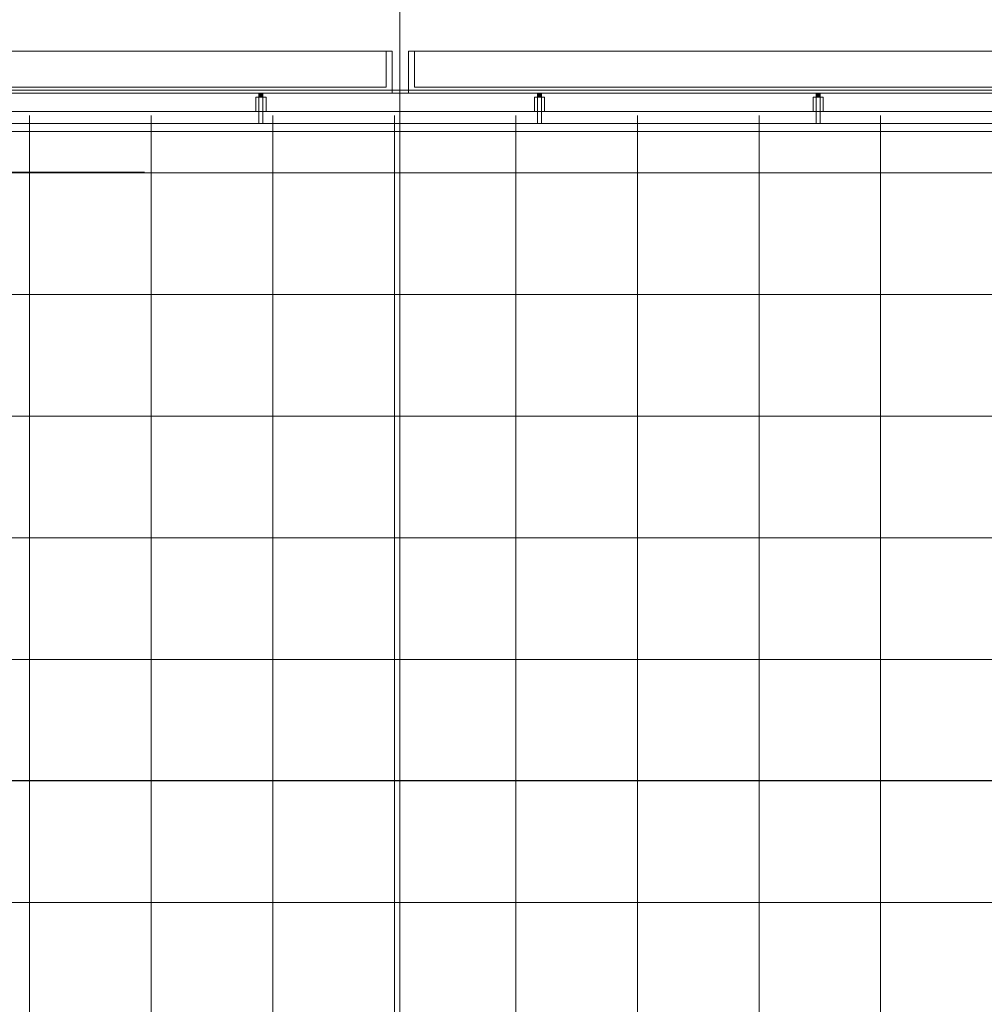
# Model space of a CAD drawing. Extents: x -620 to 300, y 62 to 1112.
# Tile 25 of 88: x -164 to -68, y 363 to 460. Entities that reach past the tile are written whole.
import ezdxf
from ezdxf.lldxf.tags import DXFTag

# ---------------------------------------------------------------- set-up
doc = ezdxf.new("R2010")
doc.units = 0
doc.layers.get('0').update_dxf_attribs({"lineweight": 13})
for name, color, linetype, lineweight, true_color in [('30 -33 Aussenwände- 7 Fassade_ Elemente', 7, 'Continuous', 9, 0x00aacc), ('30 -34 Innenwände- 6 Elemente', 7, 'Continuous', 9, 0xff6633), ('30 -36 Dächer- 3 Dachbeläge', 7, 'Continuous', 15, 0x9999ff), ('30 -36 Dächer- 4 Dachbekleidungen', 7, 'Continuous', 9, 0xccccff), ('70 -76 Bemaßung- 2 Allgemein', 9, 'Continuous', 5, 0x808080)]:
    doc.layers.add(name, color=color, linetype=linetype, lineweight=lineweight, true_color=true_color)
doc.layers.add('60- 61 allgemeine Ausstattung- 4 Terrassen', color=7, linetype='Continuous', lineweight=9)
doc.layers.add('70 -71 Achsen- 1 Gebäudeachsen', color=7, linetype='STRICHPUNKT2-A06G9RP48I', lineweight=18)
tags = doc.linetypes.add('STRICHPUNKT2-A06G9RP48I', pattern=[12.7, 6.35, -3.175, 0, -3.175]).pattern_tags.tags
tags[10:11] = [DXFTag(74, 4), DXFTag(75, 0), DXFTag(340, '0'), DXFTag(46, 0.0), DXFTag(50, 0.0), DXFTag(44, 0.0), DXFTag(45, 0.0)]
tags[8:9] = [DXFTag(74, 4), DXFTag(75, 0), DXFTag(340, '0'), DXFTag(46, 0.0), DXFTag(50, 0.0), DXFTag(44, 0.0), DXFTag(45, 0.0)]
tags[6:7] = [DXFTag(74, 4), DXFTag(75, 0), DXFTag(340, '0'), DXFTag(46, 0.0), DXFTag(50, 0.0), DXFTag(44, 0.0), DXFTag(45, 0.0)]
tags[4:5] = [DXFTag(74, 4), DXFTag(75, 0), DXFTag(340, '0'), DXFTag(46, 0.0), DXFTag(50, 0.0), DXFTag(44, 0.0), DXFTag(45, 0.0)]

# ---------------------------------------------------------------- blocks, each defined once
blk = doc.blocks.new('Referenz-A06G9RP68I')
at = {"layer": '30 -33 Aussenwände- 7 Fassade_ Elemente', "color": 0, "linetype": 'Continuous', "lineweight": -2, "ltscale": 0.13}
for p, q in [((-290.347, 456.574), (-126.947, 456.574)), ((-289.747, 456.574), (-127.547, 456.574)), ((-127.547, 456.574), (-127.547, 453.034)), ((-126.947, 456.574), (-126.947, 452.434)), ((-125.347, 456.574), (26.913, 456.574)), ((-125.347, 452.434), (-125.347, 456.574)), ((-124.747, 456.574), (26.913, 456.574)), ((-124.747, 453.034), (-124.747, 456.574)), ((-127.547, 453.034), (-289.747, 453.034)), ((26.913, 453.034), (-124.747, 453.034)), ((-126.947, 452.434), (-290.347, 452.434)), ((26.913, 452.434), (-125.347, 452.434))]:
    blk.add_line(p, q, dxfattribs=at)
at = {"layer": '30 -34 Innenwände- 6 Elemente', "color": 0, "linetype": 'Continuous', "lineweight": -2, "ltscale": 0.13}
for p, q in [((26.913, 452.434), (-344.247, 452.434)), ((-346.047, 450.634), (26.913, 450.634)), ((26.913, 449.434), (-347.247, 449.434)), ((-348.047, 448.634), (26.913, 448.634))]:
    blk.add_line(p, q, dxfattribs=at)
at = {"layer": '30 -36 Dächer- 3 Dachbeläge', "color": 0, "linetype": 'Continuous', "lineweight": -2, "ltscale": 0.13}
for p, q in [((-347.247, 452.734), (26.913, 452.734)), ((26.913, 449.434), (-347.247, 449.434))]:
    blk.add_line(p, q, dxfattribs=at)
at = {"layer": '30 -36 Dächer- 3 Dachbeläge', "color": 0, "lineweight": -2}
for p, q in [((-140.097, 452.034), (-140.097, 452.434)), ((-139.697, 452.034), (-140.097, 452.034)), ((-139.697, 452.434), (-139.697, 452.034)), ((-112.597, 452.034), (-112.597, 452.434)), ((-112.197, 452.034), (-112.597, 452.034)), ((-112.197, 452.434), (-112.197, 452.034)), ((-85.097, 452.034), (-85.097, 452.434)), ((-84.697, 452.034), (-85.097, 452.034)), ((-84.697, 452.434), (-84.697, 452.034))]:
    blk.add_line(p, q, dxfattribs=at)
for points in [[(-140.097, 452.034), (-140.097, 452.434), (-139.697, 452.034)], [(-139.697, 452.034), (-140.097, 452.434), (-139.697, 452.434)], [(-112.597, 452.034), (-112.597, 452.434), (-112.197, 452.034)], [(-112.197, 452.034), (-112.597, 452.434), (-112.197, 452.434)], [(-85.097, 452.034), (-85.097, 452.434), (-84.697, 452.034)], [(-84.697, 452.034), (-85.097, 452.434), (-84.697, 452.434)]]:
    blk.add_solid(points, dxfattribs=at)
at = {"layer": '30 -36 Dächer- 4 Dachbekleidungen', "color": 0, "linetype": 'Continuous', "lineweight": -2, "ltscale": 0.13}
for p, q in [((-346.047, 452.434), (26.913, 452.434)), ((-140.397, 450.634), (-140.397, 452.034)), ((-140.397, 452.034), (-140.097, 452.034)), ((-139.697, 452.034), (-140.097, 452.034)), ((-140.097, 452.034), (-140.097, 450.634)), ((-139.697, 450.634), (-139.697, 452.034)), ((-139.397, 452.034), (-139.697, 452.034)), ((-139.397, 450.634), (-139.397, 452.034)), ((-112.897, 450.634), (-112.897, 452.034)), ((-112.897, 452.034), (-112.597, 452.034)), ((-112.197, 452.034), (-112.597, 452.034)), ((-112.597, 452.034), (-112.597, 450.634)), ((-112.197, 450.634), (-112.197, 452.034)), ((-111.897, 452.034), (-112.197, 452.034)), ((-111.897, 450.634), (-111.897, 452.034)), ((-85.397, 450.634), (-85.397, 452.034)), ((-85.397, 452.034), (-85.097, 452.034)), ((-84.697, 452.034), (-85.097, 452.034)), ((-85.097, 452.034), (-85.097, 450.634)), ((-84.697, 450.634), (-84.697, 452.034)), ((-84.397, 452.034), (-84.697, 452.034)), ((-84.397, 450.634), (-84.397, 452.034)), ((26.913, 450.634), (-346.047, 450.634)), ((-140.097, 449.434), (-140.097, 450.634)), ((-139.697, 450.634), (-139.697, 449.434)), ((-112.597, 449.434), (-112.597, 450.634)), ((-112.197, 450.634), (-112.197, 449.434)), ((-85.097, 449.434), (-85.097, 450.634)), ((-84.697, 450.634), (-84.697, 449.434)), ((-139.697, 449.434), (-140.097, 449.434)), ((-112.197, 449.434), (-112.597, 449.434)), ((-84.697, 449.434), (-85.097, 449.434))]:
    blk.add_line(p, q, dxfattribs=at)
at = {"layer": '60- 61 allgemeine Ausstattung- 4 Terrassen', "color": 0, "lineweight": -2}
for p, q in [((-162.727, 214.034), (-162.727, 450.234)), ((-150.727, 214.034), (-150.727, 450.234)), ((-138.727, 214.034), (-138.727, 450.234)), ((-126.727, 214.034), (-126.727, 450.234)), ((-114.727, 214.034), (-114.727, 450.234)), ((-102.727, 214.034), (-102.727, 450.234)), ((-90.727, 214.034), (-90.727, 450.234)), ((-78.727, 214.034), (-78.727, 450.234)), ((-395.147, 444.575), (26.913, 444.575)), ((-395.147, 432.575), (26.913, 432.575)), ((-395.147, 420.575), (26.913, 420.575)), ((-234.697, 408.575), (26.913, 408.575)), ((-234.697, 396.575), (26.913, 396.575)), ((-234.697, 384.575), (31.053, 384.575)), ((-234.697, 372.575), (44.453, 372.575))]:
    blk.add_line(p, q, dxfattribs=at)
at = {"layer": '70 -71 Achsen- 1 Gebäudeachsen', "color": 0, "linetype": 'STRICHPUNKT2-A06G9RP48I', "lineweight": -2, "ltscale": 0.13}
for p, q in [((-126.176, 1084.554), (-126.176, 85.114)), ((-539.606, 384.614), (75.885, 384.614))]:
    blk.add_line(p, q, dxfattribs=at)
at = {"layer": '70 -76 Bemaßung- 2 Allgemein', "color": 0, "linetype": 'STRICHPUNKT2-A06G9RP48I', "lineweight": -2, "ltscale": 0.13}
blk.add_line((-483.413, 444.634), (-151.397, 444.634), dxfattribs=at)

msp = doc.modelspace()

# ---------------------------------------------------------------- block references
at = {"color": 8, "lineweight": 13, "ltscale": 0.13, "true_color": 0x808080}
msp.add_blockref('Referenz-A06G9RP68I', (0, 0), dxfattribs=at)

doc.saveas('drawing.dxf')
